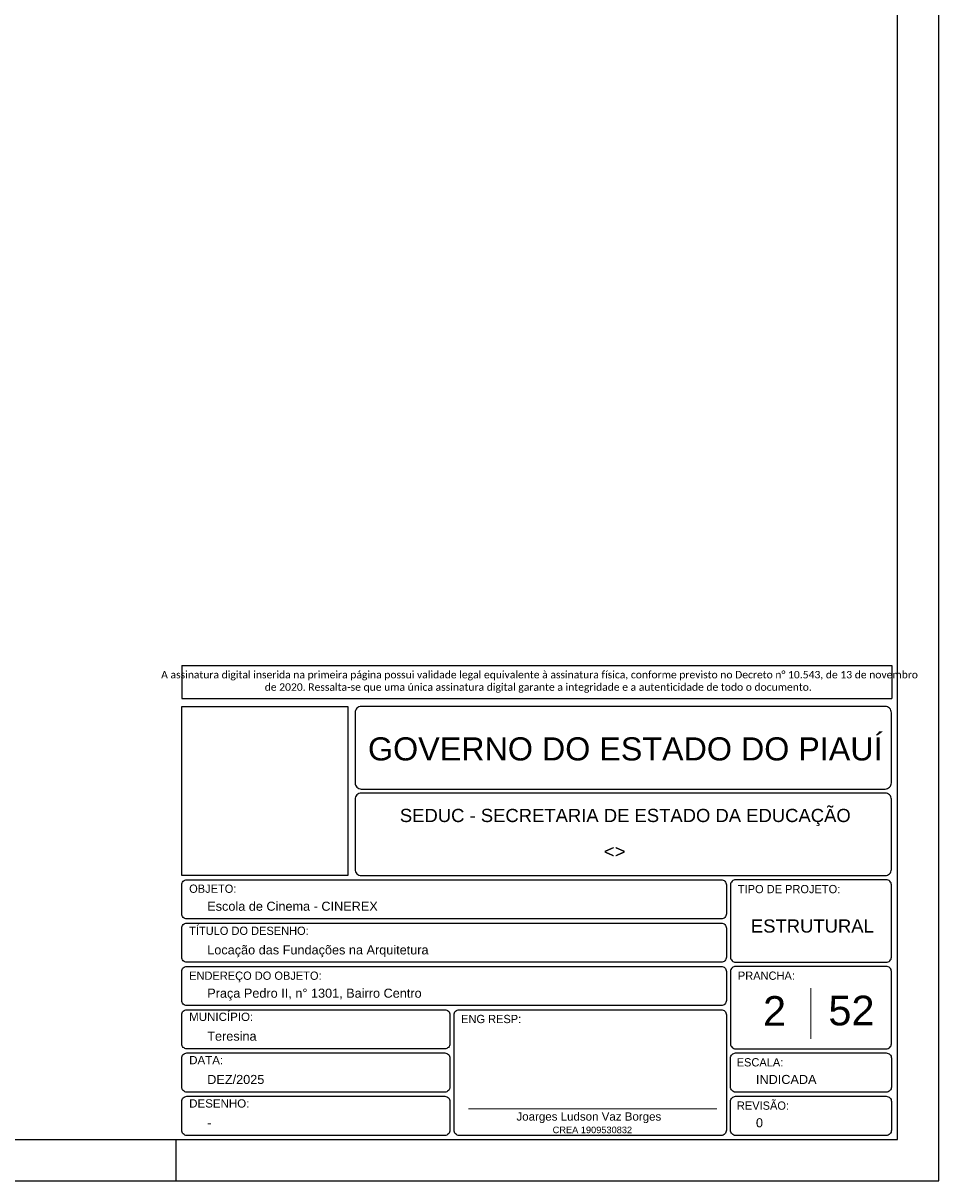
# Model space of a CAD drawing. Header units: millimetres. Extents: x 0 to 119, y 0 to 84.
# Tile 8 of 13: x 97 to 119, y 0 to 28. Entities that reach past the tile are written whole.
import ezdxf

# ---------------------------------------------------------------- set-up
doc = ezdxf.new("R2010")
doc.units = ezdxf.units.MM
doc.header["$MEASUREMENT"] = 0
doc.linetypes.add('NULL', pattern=[0])
doc.layers.get('0').update_dxf_attribs({"lineweight": 18})
doc.layers.add('Nível 1', color=7, linetype='Continuous', lineweight=0)
doc.layers.add('Textos', color=7, linetype='Continuous', lineweight=9)
for name, color, linetype in [('Pena 01', 1, 'Continuous'), ('SEDUC_MARF', 1, 'Continuous'), ('SEDUC_MARGG', 7, 'Continuous'), ('SEDUC_TXT01', 1, 'Continuous'), ('SEDUC_TXT02', 2, 'Continuous'), ('SEDUC_TXT05', 5, 'Continuous')]:
    doc.layers.add(name, color=color, linetype=linetype)
doc.styles.add('Arial', font='txt')
doc.styles.add('Calibri', font='txt')
doc.styles.add('TwCenMT', font='txt')

msp = doc.modelspace()

# ---------------------------------------------------------------- linework, layer by layer
msp.add_line((107.496, 1.742), (113.517, 1.742))
at = {"layer": 'Nível 1'}
msp.add_line((115.8, 4.672), (115.8, 3.441), dxfattribs=at)
at = {"layer": 'Pena 01'}
for p, q in [((100.55, 12.495), (117.757, 12.495)), ((100.55, 12.495), (100.55, 11.697)), ((117.757, 12.495), (117.757, 11.697)), ((100.55, 11.697), (117.757, 11.697))]:
    msp.add_line(p, q, dxfattribs=at)
at = {"layer": 'SEDUC_MARF'}
msp.add_line((100.402, 1), (100.402, 0), dxfattribs=at)
for points in [[(118.9, 84.1), (0, 84.1), (0, 0), (118.9, 0)], [(100.55, 11.497), (104.575, 11.497), (104.575, 7.4), (100.55, 7.4)]]:
    msp.add_lwpolyline(points, close=True, dxfattribs=at)
for points in [[(104.9, 9.5), (117.6, 9.5, 0.414214), (117.75, 9.65), (117.75, 9.65), (117.75, 11.35, 0.414214), (117.6, 11.5), (117.6, 11.5), (104.9, 11.5, 0.414214), (104.75, 11.35), (104.75, 11.35), (104.75, 9.65, 0.414214), (104.9, 9.5), (104.9, 9.5)], [(104.9, 7.4), (117.6, 7.4, 0.414214), (117.75, 7.55), (117.75, 7.55), (117.75, 9.25, 0.414214), (117.6, 9.4), (117.6, 9.4), (104.9, 9.4, 0.414214), (104.75, 9.25), (104.75, 9.25), (104.75, 7.55, 0.414214), (104.9, 7.4), (104.9, 7.4)], [(100.675, 7.3), (113.625, 7.3, -0.414214), (113.75, 7.175), (113.75, 7.175), (113.75, 6.475, -0.414214), (113.625, 6.35), (113.625, 6.35), (100.675, 6.35, -0.414214), (100.55, 6.475), (100.55, 6.475), (100.55, 7.175, -0.414214), (100.675, 7.3), (100.675, 7.3)], [(113.975, 5.3), (117.625, 5.3, 0.414214), (117.75, 5.425), (117.75, 5.425), (117.75, 7.175, 0.414214), (117.625, 7.3), (117.625, 7.3), (113.975, 7.3, 0.414214), (113.85, 7.175), (113.85, 7.175), (113.85, 5.425, 0.414214), (113.975, 5.3), (113.975, 5.3)], [(100.675, 6.25), (113.625, 6.25, -0.414214), (113.75, 6.125), (113.75, 6.125), (113.75, 5.425, -0.414214), (113.625, 5.3), (113.625, 5.3), (100.675, 5.3, -0.414214), (100.55, 5.425), (100.55, 5.425), (100.55, 6.125, -0.414214), (100.675, 6.25), (100.675, 6.25)], [(100.675, 5.2), (113.625, 5.2, -0.414214), (113.75, 5.075), (113.75, 5.075), (113.75, 4.375, -0.414214), (113.625, 4.25), (113.625, 4.25), (100.675, 4.25, -0.414214), (100.55, 4.375), (100.55, 4.375), (100.55, 5.075, -0.414214), (100.675, 5.2), (100.675, 5.2)], [(113.975, 3.2), (117.625, 3.2, 0.414214), (117.75, 3.325), (117.75, 3.325), (117.75, 5.075, 0.414214), (117.625, 5.2), (117.625, 5.2), (113.975, 5.2, 0.414214), (113.85, 5.075), (113.85, 5.075), (113.85, 3.325, 0.414214), (113.975, 3.2), (113.975, 3.2)], [(100.675, 4.15), (106.925, 4.15, -0.414214), (107.05, 4.025), (107.05, 4.025), (107.05, 3.325, -0.414214), (106.925, 3.2), (106.925, 3.2), (100.675, 3.2, -0.414214), (100.55, 3.325), (100.55, 3.325), (100.55, 4.025, -0.414214), (100.675, 4.15), (100.675, 4.15)], [(107.275, 4.15), (113.625, 4.15, -0.414214), (113.75, 4.025), (113.75, 4.025), (113.75, 1.225, -0.414214), (113.625, 1.1), (113.625, 1.1), (107.275, 1.1, -0.414214), (107.15, 1.225), (107.15, 1.225), (107.15, 4.025, -0.414214), (107.275, 4.15), (107.275, 4.15)], [(100.675, 3.1), (106.925, 3.1, -0.414214), (107.05, 2.975), (107.05, 2.975), (107.05, 2.275, -0.414214), (106.925, 2.15), (106.925, 2.15), (100.675, 2.15, -0.414214), (100.55, 2.275), (100.55, 2.275), (100.55, 2.975, -0.414214), (100.675, 3.1), (100.675, 3.1)], [(113.975, 3.1), (117.625, 3.1, -0.414214), (117.75, 2.975), (117.75, 2.975), (117.75, 2.275, -0.414214), (117.625, 2.15), (117.625, 2.15), (113.975, 2.15, -0.414214), (113.85, 2.275), (113.85, 2.275), (113.85, 2.975, -0.414214), (113.975, 3.1), (113.975, 3.1)], [(100.675, 2.05), (106.925, 2.05, -0.414214), (107.05, 1.925), (107.05, 1.925), (107.05, 1.225, -0.414214), (106.925, 1.1), (106.925, 1.1), (100.675, 1.1, -0.414214), (100.55, 1.225), (100.55, 1.225), (100.55, 1.925, -0.414214), (100.675, 2.05), (100.675, 2.05)], [(113.975, 2.05), (117.625, 2.05, -0.414214), (117.75, 1.925), (117.75, 1.925), (117.75, 1.225, -0.414214), (117.625, 1.1), (117.625, 1.1), (113.975, 1.1, -0.414214), (113.85, 1.225), (113.85, 1.225), (113.85, 1.925, -0.414214), (113.975, 2.05), (113.975, 2.05)]]:
    msp.add_lwpolyline(points, format="xyb", dxfattribs=at)
at = {"layer": 'SEDUC_MARGG'}
msp.add_lwpolyline([(2.5, 1), (117.9, 1), (117.9, 83.1), (2.5, 83.1), (2.5, 1)], dxfattribs=at)

# ---------------------------------------------------------------- texts
at = {"layer": 'Pena 01', "color": 3, "linetype": 'NULL', "insert": (109.19, 12.098), "char_height": 0.180371, "width": 18.64594, "attachment_point": 5, "style": 'Calibri'}
msp.add_mtext(' A assinatura digital inserida na primeira página possui validade legal equivalente à assinatura física, conforme previsto no Decreto n%%d 10.543, de 13 de novembro de 2020. Ressalta-se que uma única assinatura digital garante a integridade e a autenticidade de todo o documento.', dxfattribs=at)
at = {"layer": 'SEDUC_TXT01', "linetype": 'NULL', "char_height": 0.2, "width": 17.8054, "attachment_point": 1}
for s, insert, style in [('OBJETO:', (100.729, 7.183), 'TwCenMT'), ('TIPO DE PROJETO:', (114.029, 7.174), 'TwCenMT'), ('TÍTULO DO DESENHO:', (100.729, 6.163), 'TwCenMT'), ('ENDEREÇO DO OBJETO:', (100.729, 5.074), 'TwCenMT'), ('PRANCHA:', (114.029, 5.074), 'TwCenMT'), ('MUNICÍPIO:', (100.729, 4.077), 'Arial'), ('ENG RESP:', (107.321, 4.024), 'TwCenMT'), ('DATA:', (100.729, 3.027), 'Arial'), ('ESCALA:', (114, 2.974), 'TwCenMT'), ('DESENHO:', (100.729, 1.977), 'Arial'), ('REVISÃO:', (114.005, 1.924), 'TwCenMT')]:
    msp.add_mtext(s, dxfattribs=dict(at, insert=insert, style=style))
at = {"layer": 'SEDUC_TXT02', "linetype": 'NULL', "attachment_point": 8, "line_spacing_factor": 0.9, "style": 'Arial'}
for s, insert, char_height, width in [('SEDUC - SECRETARIA DE ESTADO DA EDUCAÇÃO ', (111.3, 8.6), 0.32, 21.75895), ('Joarges Ludson Vaz Borges', (110.417, 1.4), 0.2, 7.03555), ('CREA 1909530832', (110.502, 1.153), 0.16, 3.79178)]:
    msp.add_mtext(s, dxfattribs=dict(at, insert=insert, char_height=char_height, width=width))
at = {"layer": 'SEDUC_TXT05', "linetype": 'NULL', "insert": (111.3, 10.185), "char_height": 0.56, "width": 24.87697, "attachment_point": 8, "line_spacing_factor": 0.9, "style": 'Arial'}
msp.add_mtext('GOVERNO DO ESTADO DO PIAUÍ', dxfattribs=at)
at = {"layer": 'Textos', "linetype": 'NULL', "line_spacing_factor": 0.9, "style": 'Arial'}
for s, insert, char_height, width, attachment_point in [('<>', (111.042, 7.827), 0.32, 1.06781, 8), ('Escola de Cinema - CINEREX', (101.167, 6.545), 0.22, 8.10953, 7), ('ESTRUTURAL', (115.834, 6.014), 0.32, 5.90738, 8), ('Locação das Fundações na Arquitetura', (101.167, 5.422), 0.22, 10.51363, 7), ('Praça Pedro II, n%%d 1301, Bairro Centro', (101.167, 4.372), 0.22, 10.16441, 7), ('2', (114.918, 3.759), 0.72, 1.1523, 8), ('52', (116.782, 3.759), 0.72, 2.26461, 8), ('Teresina', (101.167, 3.395), 0.22, 2.37438, 7), ('DEZ/2025', (101.167, 2.345), 0.22, 2.74146, 7), ('INDICADA', (114.467, 2.345), 0.22, 2.90699, 7), ('-', (101.167, 1.295), 0.22, 0.2398, 7), ('0', (114.467, 1.295), 0.22, 0.37369, 7)]:
    msp.add_mtext(s, dxfattribs=dict(at, insert=insert, char_height=char_height, width=width, attachment_point=attachment_point))

doc.saveas('drawing.dxf')
